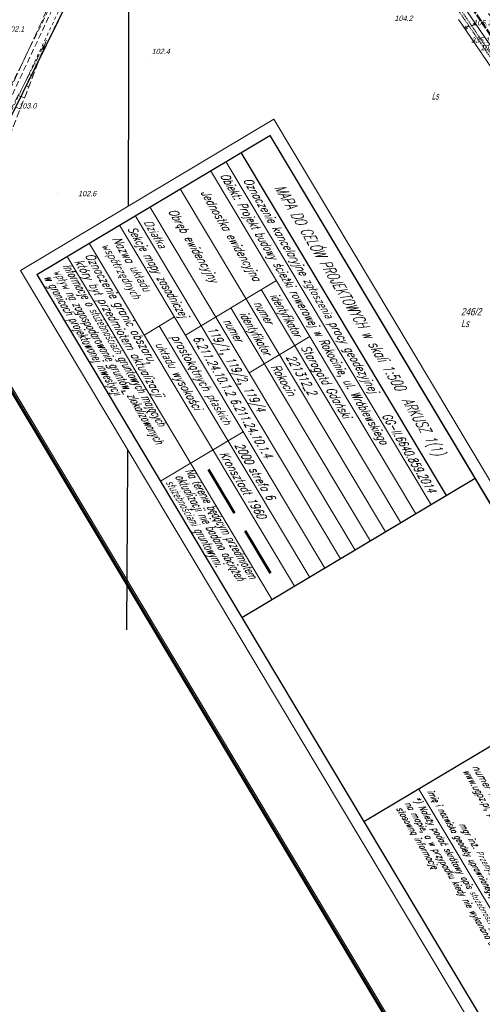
# Model space of a CAD drawing. Extents: x 6530721 to 6531385, y 5978377 to 5979143.
# Tile 33 of 146: x 6530876 to 6530954, y 5978636 to 5978803. Entities that reach past the tile are written whole.
import ezdxf
from ezdxf.enums import TextEntityAlignment as Align

# ---------------------------------------------------------------- set-up
doc = ezdxf.new("R2010")
doc.units = 0
doc.set_wipeout_variables(frame=1)
for name, pattern in [('AB_rokocin 2014-08-13 AC2004$0$0.5_0.5', [1, 0.5, -0.5]), ('AB_rokocin 2014-08-13 AC2004$0$1.0_0.5', [1.5, 1, -0.5]), ('AB_rokocin 2014-08-13 AC2004$0$1.5_0.5', [2, 1.5, -0.5]), ('AB_rokocin 2014-08-13 AC2004$0$823-500', [1.75, 1.25, -0.5]), ('AB_rokocin 2014-08-13 AC2004$0$DGN Style 3', [12.077856, 8.62704, -3.450816]), ('AB_rokocin 2014-08-13 AC2004$0$l217_500', [2, 1.5, -0.5]), ('AB_rokocin 2014-08-13 AC2004$0$l219_500', [0]), ('ACAD_ISO02W100', [15, 12, -3]), ('HIDDEN', [0.375, 0.25, -0.125])]:
    doc.linetypes.add(name, pattern=pattern)
for name, color, linetype, lineweight in [('A-T-OŚ-LBAT-FILL', 7, 'Continuous', 15), ('A-T-OŚ-LR1-CUT', 7, 'Continuous', 15), ('AB-krawędzie', 7, 'ACAD_ISO02W100', 50), ('AB-pobocze', 191, 'Continuous', 20), ('AB-wymiarowa', 7, 'Continuous', 30), ('AB_rokocin 2014-08-13 AC2004$0$!arkusz4', 7, 'Continuous', 18), ('AB_rokocin 2014-08-13 AC2004$0$121-Punkt osnowy szczegółowej-Atr103', 7, 'Continuous', 18), ('AB_rokocin 2014-08-13 AC2004$0$121-Punkt osnowy szczegółowej-Atr2', 7, 'Continuous', 18), ('AB_rokocin 2014-08-13 AC2004$0$203-Punkt załamania granicy działki nie stabilizowany', 7, 'Continuous', 18), ('AB_rokocin 2014-08-13 AC2004$0$209-Opis konturu klasyfikacyjnego', 7, 'Continuous', 18), ('AB_rokocin 2014-08-13 AC2004$0$210-Oznaczenie użytku', 7, 'Continuous', 18), ('AB_rokocin 2014-08-13 AC2004$0$211-Nr działki', 7, 'Continuous', 18), ('AB_rokocin 2014-08-13 AC2004$0$217-Granica konturu klasyfikcyjnego', 7, 'Continuous', 18), ('AB_rokocin 2014-08-13 AC2004$0$218-Granica użytku', 7, 'Continuous', 18), ('AB_rokocin 2014-08-13 AC2004$0$219-Linia granicy', 7, 'Continuous', 18), ('AB_rokocin 2014-08-13 AC2004$0$820-Skarpa nieumocniona', 7, 'Continuous', 18), ('AB_rokocin 2014-08-13 AC2004$0$823-Szczyt skarpy nieumocninej', 7, 'Continuous', 18), ('AB_rokocin 2014-08-13 AC2004$0$824-Podnóże skarpy nieumocninej', 7, 'Continuous', 18), ('AB_rokocin 2014-08-13 AC2004$0$jezdnia (powierzchnia)', 7, 'Continuous', 18), ('AB_rokocin 2014-08-13 AC2004$0$przewód elektroenergetyczny - projektowany (linia)-SE', 7, 'Continuous', 18), ('AB_rokocin 2014-08-13 AC2004$0$przewód kanalizacyjny - projektowany (linia)-SK', 7, 'Continuous', 18), ('AB_rokocin 2014-08-13 AC2004$0$punkt wysokościowy naturalny', 7, 'Continuous', 18), ('AB_rokocin 2014-08-13 AC2004$0$punkt wysokościowy naturalny-Atr2', 7, 'Continuous', 18), ('ARDPLAN-2D-LBAT', 7, 'Continuous', 18), ('ARDPLAN-2D-LR1', 7, 'HIDDEN', 18), ('ARDPLAN-2D-LR2', 7, 'HIDDEN', 18)]:
    doc.layers.add(name, color=color, linetype=linetype, lineweight=lineweight)
doc.styles.add('AB_rokocin 2014-08-13 AC2004$0$Standard', font='txt')
doc.styles.add('AB_rokocin 2014-08-13 AC2004$0$Style-ITALIC_1250', font='ITALIC_1250.shx')

# ---------------------------------------------------------------- blocks, each defined once
blk = doc.blocks.new('Slope Pattern - Lines - Short')
for p, q in [((0, 25), (50, 25)), ((0, 0), (100, 0)), ((0, -25), (50, -25))]:
    blk.add_line(p, q)
blk.add_point((125, 0))
blk = doc.blocks.new('Slope Pattern - Lines')
for p, q in [((0, 25), (50, 25)), ((0, 0), (100, 0)), ((0, -25), (50, -25))]:
    blk.add_line(p, q)
blk = doc.blocks.new('AB_rokocin 2014-08-13 AC2004$0$PW01')
at = {"linetype": 'Continuous', "lineweight": 13}
h = blk.add_hatch(color=0, dxfattribs=at)
edge = h.paths.add_edge_path()
edge.add_arc((0, 0), 0.045, 0, 360)
blk = doc.blocks.new('AB_rokocin 2014-08-13 AC2004$0$203')
at = {"linetype": 'Continuous', "lineweight": 0}
h = blk.add_hatch(color=0, dxfattribs=at)
edge = h.paths.add_edge_path()
edge.add_arc((0, 0), 0.045, 0, 360)
blk = doc.blocks.new('AB_rokocin 2014-08-13 AC2004')
at = {"layer": 'AB_rokocin 2014-08-13 AC2004$0$217-Granica konturu klasyfikcyjnego', "color": 3, "linetype": 'AB_rokocin 2014-08-13 AC2004$0$l217_500', "lineweight": 18, "flags": 128}
for points in [[(6530858.31, 5978753.94), (6530894.37, 5978827.13)], [(6530858.31, 5978753.94), (6530894.37, 5978827.13)], [(6530894.2, 5978738.03), (6530894.37, 5978827.13)], [(6530894.2, 5978738.03), (6530894.37, 5978827.13)], [(6530894, 5978699.34), (6530894.2, 5978738.03)], [(6530894, 5978699.34), (6530894.2, 5978738.03)]]:
    blk.add_lwpolyline(points, dxfattribs=at)
at = {"layer": 'AB_rokocin 2014-08-13 AC2004$0$218-Granica użytku', "color": 7, "linetype": 'AB_rokocin 2014-08-13 AC2004$0$0.5_0.5', "lineweight": 18, "flags": 128}
blk.add_lwpolyline([(6531001.17, 5978721.69), (6531000.63, 5978732.43), (6530996.15, 5978739.32), (6530984.93, 5978759.47), (6530975.19, 5978775.23), (6530966.02, 5978789.33), (6530947.12, 5978815.35), (6530930.04, 5978841.98), (6530914.21, 5978864.57), (6530909.23, 5978867.86), (6530906.17, 5978863.28), (6530898.76, 5978839.04), (6530885.52, 5978810.89), (6530874.76, 5978788), (6530855.37, 5978751.06), (6530836.1, 5978722.27), (6530827.28, 5978708.35)], dxfattribs=at)
at = {"layer": 'AB_rokocin 2014-08-13 AC2004$0$219-Linia granicy', "color": 92, "linetype": 'AB_rokocin 2014-08-13 AC2004$0$l219_500', "lineweight": 30, "flags": 128}
for points in [[(6530894.37, 5978827.13), (6530858.31, 5978753.94)], [(6530894.37, 5978827.13), (6530858.31, 5978753.94)], [(6530894.37, 5978827.13), (6530894.2, 5978738.03)], [(6530894.37, 5978827.13), (6530894.2, 5978738.03)], [(6530894.2, 5978738.03), (6530894, 5978699.34)], [(6530894.2, 5978738.03), (6530894, 5978699.34)]]:
    blk.add_lwpolyline(points, dxfattribs=at)
at = {"layer": 'AB_rokocin 2014-08-13 AC2004$0$820-Skarpa nieumocniona', "color": 252, "linetype": 'Continuous', "lineweight": 18}
for p, q in [((6530878.81, 5978795.26), (6530878.6, 5978795.34)), ((6530878.1, 5978793.39), (6530877.47, 5978793.62)), ((6530877.38, 5978791.53), (6530876.96, 5978791.68)), ((6530876.66, 5978789.66), (6530875.61, 5978790.06)), ((6530875.95, 5978787.78), (6530875.3, 5978788.03))]:
    blk.add_line(p, q, dxfattribs=at)
at = {"layer": 'AB_rokocin 2014-08-13 AC2004$0$823-Szczyt skarpy nieumocninej', "color": 252, "linetype": 'AB_rokocin 2014-08-13 AC2004$0$823-500', "lineweight": 18, "flags": 128}
blk.add_lwpolyline([(6530829.46, 5978706), (6530830.36, 5978707.28), (6530832.15, 5978709.66), (6530835.87, 5978715.15), (6530838.14, 5978718.37), (6530843.27, 5978725.89), (6530846.12, 5978731.33), (6530849.97, 5978738.22), (6530853.51, 5978744.44), (6530857.28, 5978751.45), (6530858.24, 5978752.72), (6530863.87, 5978763.28), (6530869.12, 5978772.94), (6530872.17, 5978779.05), (6530873.47, 5978781.33), (6530875.19, 5978785.84), (6530876.58, 5978789.43), (6530878.4, 5978794.17), (6530880.41, 5978799.46)], dxfattribs=at)
at = {"layer": 'AB_rokocin 2014-08-13 AC2004$0$824-Podnóże skarpy nieumocninej', "color": 252, "linetype": 'AB_rokocin 2014-08-13 AC2004$0$823-500', "lineweight": 18, "flags": 128}
blk.add_lwpolyline([(6530878.63, 5978795.87), (6530880.41, 5978799.46)], dxfattribs=at)
at = {"layer": 'AB_rokocin 2014-08-13 AC2004$0$jezdnia (powierzchnia)', "color": 252, "linetype": 'AB_rokocin 2014-08-13 AC2004$0$1.5_0.5', "lineweight": 18, "flags": 128}
for points in [[(6530825.62, 5978710.13), (6530834.4, 5978723.5), (6530846.02, 5978741.67), (6530861.62, 5978766.64), (6530872.11, 5978786.48), (6530896.78, 5978839.74), (6530899.3, 5978847.98), (6530901.26, 5978858.05)], [(6530827.74, 5978707.86), (6530832.15, 5978714.13), (6530837.23, 5978721.74), (6530840.82, 5978727.02), (6530841.33, 5978727.81), (6530843.46, 5978731.88), (6530846.53, 5978737.27), (6530851.41, 5978746.69), (6530854.29, 5978752.17), (6530855.29, 5978754.05), (6530857.28, 5978757.26), (6530860.29, 5978762.32), (6530865.84, 5978771.61), (6530869.31, 5978778.15), (6530872.57, 5978784.35), (6530875.84, 5978790.5), (6530878.63, 5978795.87)]]:
    blk.add_lwpolyline(points, dxfattribs=at)
at = {"layer": 'AB_rokocin 2014-08-13 AC2004$0$przewód elektroenergetyczny - projektowany (linia)-SE', "color": 1, "linetype": 'AB_rokocin 2014-08-13 AC2004$0$1.0_0.5', "lineweight": 18, "flags": 128}
blk.add_lwpolyline([(6530826.97, 5978708.68), (6530827.24, 5978709.09), (6530834.58, 5978722.01), (6530844.3, 5978737.61), (6530851.06, 5978748.63), (6530857.75, 5978759.14), (6530864.58, 5978771.22), (6530872.94, 5978786.68), (6530885.26, 5978812.96), (6530898.25, 5978841.23), (6530902.68, 5978856.6), (6530904.26, 5978865.5), (6530895.64, 5978867.12), (6530896.81, 5978878.73), (6530897.37, 5978886.45), (6530914.59, 5978888.09), (6530916.6, 5978883.13), (6530918.66, 5978878.97), (6530922.67, 5978870.07), (6530922.8, 5978868.04), (6530926.81, 5978860.82), (6530928.6, 5978857.83), (6530930.08, 5978855.53), (6530931.41, 5978853.22), (6530934.81, 5978847.74), (6530938.18, 5978842.74), (6530940.61, 5978838.92), (6530943.7, 5978834.57), (6530946.08, 5978831.07), (6530948, 5978828.22), (6530952.41, 5978821.5), (6530956.94, 5978815.04), (6530960.54, 5978809.91), (6530964.29, 5978804.42), (6530967.77, 5978799.56), (6530971.05, 5978794.9), (6530973.84, 5978790.63), (6530976.58, 5978786.57), (6530980.58, 5978780.71), (6530982.7, 5978777.62), (6530985.22, 5978773.81), (6530988.34, 5978769.04), (6530989.92, 5978766.7), (6530990.46, 5978765.93), (6530990.37, 5978765.15), (6530991.83, 5978763.13), (6530996.06, 5978757.13), (6530999.57, 5978752.09), (6531000.82, 5978750.32), (6531001.94, 5978748.65), (6531002.55, 5978747.77), (6531005.3, 5978743.83), (6531008.21, 5978739.6), (6531012.63, 5978733.34), (6531017.03, 5978727.14), (6531023.63, 5978717.51), (6531029.4, 5978709.03), (6531033.24, 5978703.44), (6531036.36, 5978699.89), (6531039.9, 5978695.78), (6531042.87, 5978692.37), (6531049.22, 5978685.3), (6531061.9, 5978670.96), (6531061.63, 5978668.76), (6531063.68, 5978666.4), (6531066.09, 5978666.33), (6531071.01, 5978660.91), (6531074.47, 5978660.91), (6531079.98, 5978654.09), (6531082.92, 5978659.36), (6531086.03, 5978664.59), (6531092.01, 5978675.8), (6531094.55, 5978679.72)], dxfattribs=at)
at = {"layer": 'AB_rokocin 2014-08-13 AC2004$0$przewód kanalizacyjny - projektowany (linia)-SK', "color": 32, "linetype": 'AB_rokocin 2014-08-13 AC2004$0$1.0_0.5', "lineweight": 18, "flags": 128}
blk.add_lwpolyline([(6530896.5, 5978861.93), (6530903.98, 5978859.93), (6530901.81, 5978841.02), (6530891.77, 5978826.79), (6530873.33, 5978789.58), (6530843.52, 5978735.52), (6530825.99, 5978709.73)], dxfattribs=at)
at = {"layer": 'AB_rokocin 2014-08-13 AC2004$0$203-Punkt załamania granicy działki nie stabilizowany', "color": 7, "linetype": 'Continuous', "lineweight": 18, "rotation": 171.887}
blk.add_blockref('AB_rokocin 2014-08-13 AC2004$0$203', (6530894.2, 5978738.03), dxfattribs=at)
at = {"layer": 'AB_rokocin 2014-08-13 AC2004$0$punkt wysokościowy naturalny', "color": 7, "linetype": 'Continuous', "lineweight": 13}
for p in [(6530897.15, 5978795.63), (6530882.23, 5978773.35)]:
    blk.add_blockref('AB_rokocin 2014-08-13 AC2004$0$PW01', p, dxfattribs=at)
at = {"layer": 'AB_rokocin 2014-08-13 AC2004$0$121-Punkt osnowy szczegółowej-Atr103', "color": 7, "linetype": 'ByBlock', "lineweight": 20, "style": 'AB_rokocin 2014-08-13 AC2004$0$Standard', "oblique": 15, "width": 0.9}
blk.add_text('335.112-1085', height=0.9, dxfattribs=at).set_placement((6530952.42, 5978798.99))
at = {"layer": 'AB_rokocin 2014-08-13 AC2004$0$121-Punkt osnowy szczegółowej-Atr2', "color": 7, "linetype": 'ByBlock', "lineweight": 20, "style": 'AB_rokocin 2014-08-13 AC2004$0$Standard', "oblique": 15, "width": 0.9}
blk.add_text('105.07', height=0.9, dxfattribs=at).set_placement((6530954.01, 5978797.72))
at = {"layer": 'AB_rokocin 2014-08-13 AC2004$0$209-Opis konturu klasyfikacyjnego', "color": 3, "linetype": 'Continuous', "lineweight": 20, "style": 'AB_rokocin 2014-08-13 AC2004$0$Standard', "oblique": 15, "width": 0.637}
blk.add_text('Ls', height=1.25, dxfattribs=at).set_placement((6530950.71, 5978750.73))
at = {"layer": 'AB_rokocin 2014-08-13 AC2004$0$210-Oznaczenie użytku', "color": 7, "linetype": 'Continuous', "lineweight": 20, "style": 'AB_rokocin 2014-08-13 AC2004$0$Standard', "oblique": 15, "width": 0.512}
for p in [(6530945.75, 5978789.35), (6530910.16, 5978766.33)]:
    blk.add_text('Ls', height=1.25, dxfattribs=at).set_placement(p)
at = {"layer": 'AB_rokocin 2014-08-13 AC2004$0$211-Nr działki', "color": 92, "linetype": 'Continuous', "lineweight": 30, "style": 'AB_rokocin 2014-08-13 AC2004$0$Standard', "oblique": 15, "width": 0.826}
blk.add_text('246/2', height=1.25, dxfattribs=at).set_placement((6530950.71, 5978752.73))
at = {"layer": 'AB_rokocin 2014-08-13 AC2004$0$punkt wysokościowy naturalny-Atr2', "color": 252, "linetype": 'ByBlock', "lineweight": 20, "style": 'AB_rokocin 2014-08-13 AC2004$0$Standard', "oblique": 15, "width": 0.9}
for s, p in [('104.2', (6530939.43, 5978802.71)), ('105.1', (6530952.78, 5978801.95)), ('102.1', (6530873.55, 5978800.9)), ('102.4', (6530898.23, 5978797.07)), ('103.0', (6530875.62, 5978787.84)), ('102.6', (6530885.75, 5978772.94))]:
    blk.add_text(s, height=0.9, dxfattribs=at).set_placement(p)
at = {"linetype": 'ByBlock'}
blk.add_wipeout([(6530875.99, 5978760.34), (6530918.96, 5978786.03), (6531046.13, 5978573.25), (6531003.16, 5978547.57)], dxfattribs=at).dxf.layer = 'AB_rokocin 2014-08-13 AC2004$0$!arkusz4'
at = {"layer": 'AB_rokocin 2014-08-13 AC2004$0$!arkusz4', "color": 7, "linetype": 'Continuous', "lineweight": 30}
for p, q in [((6530878.74, 5978759.65), (6530918.27, 5978783.28)), ((6530918.27, 5978783.28), (6531043.39, 5978573.94)), ((6530878.74, 5978759.65), (6531003.85, 5978550.31)), ((6530953.09, 5978725.03), (6530913.55, 5978701.4)), ((6530934.22, 5978666.82), (6530973.77, 5978690.43))]:
    blk.add_line(p, q, dxfattribs=at)
at = {"layer": 'AB_rokocin 2014-08-13 AC2004$0$!arkusz4', "color": 7, "linetype": 'Continuous', "lineweight": 25}
blk.add_line((6530913.39, 5978780.39), (6530948.22, 5978722.12), dxfattribs=at)
at = {"layer": 'AB_rokocin 2014-08-13 AC2004$0$!arkusz4', "color": 7, "linetype": 'Continuous', "lineweight": 18}
for p, q in [((6530910.81, 5978778.85), (6530945.64, 5978720.58)), ((6530908.24, 5978777.31), (6530943.07, 5978719.04)), ((6530903.09, 5978774.23), (6530937.92, 5978715.96)), ((6530897.94, 5978771.16), (6530932.77, 5978712.88)), ((6530895.46, 5978769.65), (6530930.27, 5978711.39)), ((6530892.8, 5978768.06), (6530927.62, 5978709.81)), ((6530887.65, 5978764.98), (6530922.47, 5978706.73)), ((6530883.88, 5978762.73), (6530918.7, 5978704.45)), ((6530903.96, 5978749.39), (6530919.41, 5978758.63)), ((6530916.83, 5978757.09), (6530940.49, 5978717.5)), ((6530911.68, 5978754.01), (6530935.34, 5978714.42)), ((6530896.97, 5978749.39), (6530902.12, 5978752.47)), ((6530899.54, 5978750.93), (6530925.05, 5978708.25)), ((6530914.78, 5978742.97), (6530925.08, 5978749.13)), ((6530899.76, 5978724.58), (6530913.78, 5978732.96)), ((6530943.58, 5978672.3), (6530978.34, 5978614.13))]:
    blk.add_line(p, q, dxfattribs=at)
at = {"layer": 'AB_rokocin 2014-08-13 AC2004$0$!arkusz4', "linetype": 'Continuous'}
blk.add_line((6530878.74, 5978759.65), (6531003.1, 5978551.57), dxfattribs=at)
at = {"layer": 'AB_rokocin 2014-08-13 AC2004$0$!arkusz4', "color": 6, "linetype": 'AB_rokocin 2014-08-13 AC2004$0$DGN Style 3', "lineweight": 50}
blk.add_line((6530907.88, 5978726.54), (6530918.39, 5978708.96), dxfattribs=at)
at = {"layer": 'AB_rokocin 2014-08-13 AC2004$0$!arkusz4', "color": 7, "linetype": 'Continuous', "lineweight": 0}
blk.add_lwpolyline([(6531015.95, 5978502.88), (6530759.65, 5978931.7), (6530925.77, 5979030.98), (6531182.06, 5978602.16)], close=True, dxfattribs=at)
blk.add_lwpolyline([(6530759.65, 5978931.7), (6530925.77, 5979030.98), (6531182.06, 5978602.16), (6531016.03, 5978503.22), (6530759.65, 5978931.7)], dxfattribs=at)
blk.add_lwpolyline([(6530759.65, 5978931.7), (6530925.77, 5979030.98), (6531182.06, 5978602.16), (6531016.03, 5978503.22), (6530759.65, 5978931.7)], dxfattribs=at)
at = {"layer": 'AB_rokocin 2014-08-13 AC2004$0$!arkusz4', "color": 7, "linetype": 'Continuous', "lineweight": 30}
blk.add_lwpolyline([(6531016.03, 5978503.22), (6530759.99, 5978931.61), (6530925.68, 5979030.64), (6531181.74, 5978602.25)], close=True, dxfattribs=at)
at = {"layer": 'AB_rokocin 2014-08-13 AC2004$0$!arkusz4', "color": 7, "linetype": 'Continuous', "lineweight": 18}
blk.add_lwpolyline([(6531016.12, 5978503.57), (6530760.34, 5978931.53), (6530925.59, 5979030.3), (6531181.38, 5978602.34)], close=True, dxfattribs=at)
at = {"layer": 'AB_rokocin 2014-08-13 AC2004$0$!arkusz4', "linetype": 'Continuous'}
for points in [[(6530918.96, 5978786.03), (6531046.13, 5978573.25), (6531003.16, 5978547.57), (6530875.99, 5978760.34)], [(6530918.27, 5978783.28), (6531043.39, 5978573.94), (6531003.85, 5978550.31), (6530878.74, 5978759.65)]]:
    blk.add_lwpolyline(points, close=True, dxfattribs=at)
at = {"layer": 'AB_rokocin 2014-08-13 AC2004$0$!arkusz4', "color": 7, "linetype": 'Continuous', "lineweight": 18, "style": 'AB_rokocin 2014-08-13 AC2004$0$Style-ITALIC_1250', "oblique": 15}
for s, width, p in [('Obiekt: Projekt budowy ścieżki rowerowej w Rokocinie, ul. Wróblewskiego', 0.75, (6530911.04, 5978777.2)), ('119/1, 119/2, 119/4', 0.75, (6530908.9, 5978751.18)), ('Starogatd Gdański', 0.8, (6530924.73, 5978748.05)), ('221312_2', 0.8, (6530922.23, 5978746.4)), ('Rokocin', 0.8, (6530919.67, 5978744.79)), ('GG-II.6640.859.2014', 0.75, (6530938.49, 5978736.48)), ('2000 strefa 6', 0.8, (6530913.49, 5978731.47)), ('Kronsztadt 1960', 0.8, (6530910.92, 5978730.01))]:
    blk.add_text(s, height=1.44, rotation=300.8659, dxfattribs=dict(at, width=width)).set_placement(p, align=Align.TOP_LEFT)
for s, height, width, p in [('Oznaczenie kancelaryjne zgłoszenia pracy geodezyjnej', 1.44, 0.8, (6530925.2, 5978757.9)), ('Jednostka ewidencyjna', 1.44, 0.8, (6530911.67, 5978766.37)), ('MAPA DO CELÓW PROJEKTOWYCH w skali 1:500  ARKUSZ 1(1)', 1.8, 0.7, (6530933.46, 5978752.05)), ('Obręb ewidencyjny', 1.44, 0.8, (6530905.3, 5978764.67)), ('Działka', 1.44, 0.8, (6530898.79, 5978766.65)), ('identyfikator', 1.44, 0.7, (6530921.03, 5978752.86)), ('numer', 1.44, 0.7, (6530917.24, 5978753.3)), ('identyfikator', 1.44, 0.7, (6530915.84, 5978749.76)), ('numer', 1.44, 0.7, (6530912.07, 5978750.28)), ('prostokątnych płaskich', 1.44, 0.8, (6530906.66, 5978741.93)), ('układu wysokości', 1.44, 0.8, (6530902.77, 5978742.54)), ('mgr inż. Przemysław Zalewski', 1.08, 0.8, (6530955.28, 5978659.17))]:
    blk.add_text(s, height=height, rotation=300.8659, dxfattribs=dict(at, width=width)).set_placement(p, align=Align.MIDDLE_CENTER)
for s, width, p in [('Sekcje mapy zasadniczej', 0.72, (6530894.74, 5978767.76)), ('6.211.24.10.1.2 6.211.24.10.1.4', 0.75, (6530905.8, 5978749.25))]:
    blk.add_text(s, height=1.44, rotation=300.8659, dxfattribs=dict(at, width=width)).set_placement(p, align=Align.MIDDLE_LEFT)
at = {"layer": 'AB_rokocin 2014-08-13 AC2004$0$!arkusz4', "color": 7, "linetype": 'ByBlock', "lineweight": 18, "style": 'AB_rokocin 2014-08-13 AC2004$0$Style-ITALIC_1250', "oblique": 15}
for s, height, width, p in [('Nazwa układu', 1.44, 0.8, (6530891.52, 5978765.7)), ('współrzędnych', 1.44, 0.8, (6530889.66, 5978764.59)), ('który był przedmiotem aktualizacji', 1.44, 0.8, (6530885.13, 5978761.88)), ('Oznaczenie granic obszaru, ', 1.44, 0.8, (6530886.88, 5978762.92)), ('Informacje o służebnościach gruntowych mających', 1.44, 0.65, (6530883.12, 5978761.1)), ('w granicach projektowanej inwestycji ', 1.44, 0.65, (6530879.9, 5978759.17)), ('wpływ na zagospodarowanie gruntów, zlokalizowanych', 1.44, 0.65, (6530881.48, 5978760.12)), ('aktualizacji nie badano obciążeń', 1.44, 0.65, (6530902.19, 5978725.37)), ('Na terenie będącym przedmiotem ', 1.44, 0.65, (6530903.87, 5978726.38)), ('służebnościami gruntowymi.', 1.44, 0.65, (6530900.55, 5978724.39)), ('imię i nazwisko geodety uprawnionego,który opracował mapę', 1.08, 0.7, (6530944.97, 5978671.89)), ('*) Należy podać skrótowy opis służebności gruntowej wraz ze sposobem jej oznaczenia', 1.08, 0.8, (6530942.6, 5978670.76)), ('stosowną informację', 1.08, 0.8, (6530939.72, 5978669.03)), ('na mapie, a w przypadku kiedy nie wykonano ustalenia obciążeń służebnościami - zamieścić', 1.08, 0.8, (6530941.16, 5978669.9))]:
    blk.add_text(s, height=height, rotation=300.8659, dxfattribs=dict(at, width=width)).set_placement(p)
at = {"layer": 'AB_rokocin 2014-08-13 AC2004$0$!arkusz4', "color": 7, "lineweight": 18, "style": 'AB_rokocin 2014-08-13 AC2004$0$Style-ITALIC_1250', "oblique": 15}
for s, width, p in [('www.ugpz.pl; p.zalewski@ugpz.pl tel.695587505', 0.78, (6530950.99, 5978675.37)), ('numer ksiegi zamówieñ 54/2014', 0.9, (6530952.6, 5978676.1))]:
    blk.add_text(s, height=1.2, rotation=300.8659, dxfattribs=dict(at, width=width)).set_placement(p)

msp = doc.modelspace()

# ---------------------------------------------------------------- block references
at = {"layer": 'AB-wymiarowa'}
msp.add_blockref('AB_rokocin 2014-08-13 AC2004', (0, 0), dxfattribs=at)

# ---------------------------------------------------------------- next in the draw order: linework, layer by layer
at = {"layer": 'AB-krawędzie', "ltscale": 0.1}
msp.add_lwpolyline([(6531003.048, 5978731.188), (6530991.329, 5978748.077), (6530977.728, 5978768.027), (6530941.136, 5978821.699), (6530928.17, 5978841.32), (6530922.634, 5978849.075)], dxfattribs=at)
at = {"layer": 'AB-pobocze', "ltscale": 3}
msp.add_lwpolyline([(6530981.469, 5978760.765), (6530976.902, 5978767.464), (6530940.306, 5978821.142), (6530927.345, 5978840.754), (6530923.714, 5978845.841, 0.0899532), (6530922.178, 5978847.334), (6530910.285, 5978855.332)], format="xyb", dxfattribs=at)
at = {"layer": 'ARDPLAN-2D-LBAT', "flags": 128}
msp.add_lwpolyline([(6530979.6, 5978759.307), (6530973.358, 5978768.317), (6530960.364, 5978788.172), (6530951.516, 5978801.151), (6530950.837, 5978802.126), (6530950.264, 5978802.946)], dxfattribs=at)
at = {"layer": 'ARDPLAN-2D-LR1', "flags": 128}
msp.add_lwpolyline([(6530974.761, 5978769.273), (6530952.442, 5978802.01), (6530951.878, 5978802.836), (6530951.315, 5978803.662), (6530950.752, 5978804.489), (6530950.189, 5978805.315), (6530949.625, 5978806.141), (6530949.062, 5978806.967), (6530948.499, 5978807.794), (6530947.935, 5978808.62), (6530947.372, 5978809.446), (6530946.809, 5978810.272), (6530946.245, 5978811.099), (6530945.682, 5978811.925), (6530945.119, 5978812.751), (6530944.555, 5978813.577), (6530944.498, 5978813.662), (6530943.992, 5978814.404), (6530943.429, 5978815.23), (6530942.866, 5978816.056), (6530942.302, 5978816.882), (6530941.739, 5978817.708), (6530941.176, 5978818.535), (6530940.612, 5978819.361), (6530940.049, 5978820.187), (6530939.454, 5978821.07), (6530938.903, 5978821.905), (6530938.351, 5978822.739), (6530937.8, 5978823.573), (6530937.249, 5978824.408), (6530936.697, 5978825.242), (6530936.146, 5978826.076), (6530935.595, 5978826.91), (6530935.043, 5978827.745), (6530934.492, 5978828.579), (6530933.941, 5978829.413), (6530933.389, 5978830.248), (6530932.838, 5978831.082), (6530932.287, 5978831.916), (6530931.735, 5978832.75), (6530931.184, 5978833.585), (6530930.633, 5978834.419), (6530930.081, 5978835.253), (6530929.53, 5978836.087), (6530928.979, 5978836.922), (6530923.77, 5978844.804, 0.0990297), (6530922.112, 5978846.475), (6530909.866, 5978854.71)], format="xyb", dxfattribs=at)
at = {"layer": 'ARDPLAN-2D-LR2', "flags": 128}
msp.add_lwpolyline([(6530974.43, 5978769.048), (6530952.111, 5978801.784), (6530951.548, 5978802.611), (6530950.985, 5978803.437), (6530950.421, 5978804.263), (6530949.858, 5978805.089), (6530949.295, 5978805.916), (6530948.731, 5978806.742), (6530948.168, 5978807.568), (6530947.605, 5978808.394), (6530947.041, 5978809.221), (6530946.478, 5978810.047), (6530945.915, 5978810.873), (6530945.352, 5978811.699), (6530944.788, 5978812.526), (6530944.225, 5978813.352), (6530944.167, 5978813.437), (6530943.662, 5978814.178), (6530943.098, 5978815.004), (6530942.535, 5978815.831), (6530941.972, 5978816.657), (6530941.408, 5978817.483), (6530940.845, 5978818.309), (6530940.282, 5978819.136), (6530939.718, 5978819.962), (6530939.12, 5978820.85), (6530938.569, 5978821.684), (6530938.018, 5978822.518), (6530937.466, 5978823.353), (6530936.915, 5978824.187), (6530936.364, 5978825.021), (6530935.812, 5978825.856), (6530935.261, 5978826.69), (6530934.71, 5978827.524), (6530934.158, 5978828.358), (6530933.607, 5978829.193), (6530933.056, 5978830.027), (6530932.504, 5978830.861), (6530931.953, 5978831.696), (6530931.402, 5978832.53), (6530930.85, 5978833.364), (6530930.299, 5978834.198), (6530929.748, 5978835.033), (6530929.196, 5978835.867), (6530928.645, 5978836.701), (6530924.955, 5978842.285, 0.2973285), (6530918.939, 5978844.891), (6530906.851, 5978842.826)], format="xyb", dxfattribs=at)

# ---------------------------------------------------------------- next in the draw order: block references
at = {"layer": 'A-T-OŚ-LBAT-FILL', "xscale": 0.008518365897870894, "yscale": 0.008518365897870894, "rotation": 34.28484961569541}
msp.add_blockref('Slope Pattern - Lines', (6530951.336, 5978801.41), dxfattribs=at)
at = {"layer": 'A-T-OŚ-LR1-CUT', "xscale": 0.005999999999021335, "yscale": 0.005999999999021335, "rotation": 214.2848496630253}
msp.add_blockref('Slope Pattern - Lines - Short', (6530953.171, 5978802.271), dxfattribs=at)

doc.saveas('drawing.dxf')
